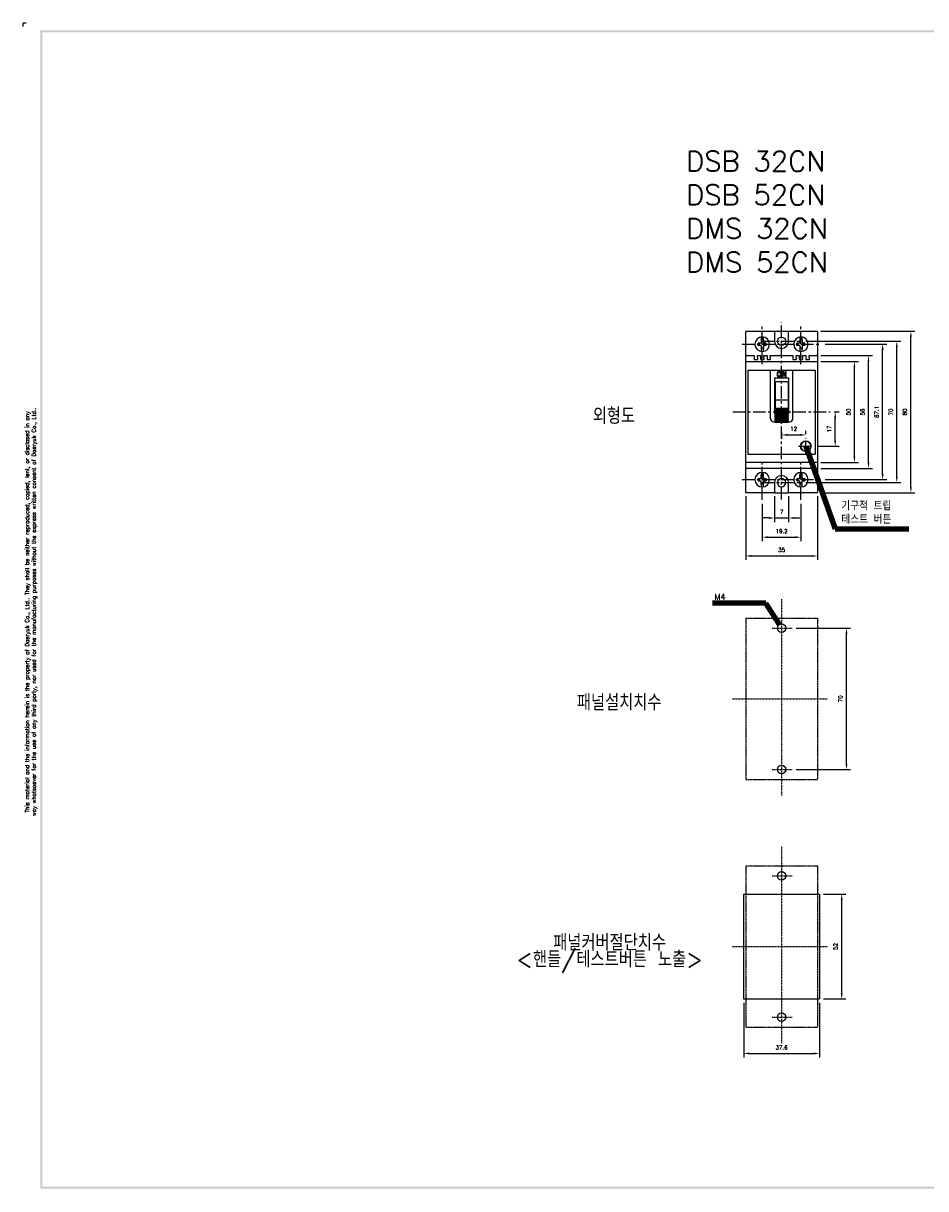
# Model space of a CAD drawing. Extents: x -4 to 824, y -4 to 577.
# Tile 1 of 3: x -4 to 443, y 0 to 577. Entities that reach past the tile are written whole.
import ezdxf

# ---------------------------------------------------------------- set-up
doc = ezdxf.new("R2010")
doc.units = 0
doc.header["$MEASUREMENT"] = 0
doc.linetypes.add('CENTER', pattern=[2, 1.25, -0.25, 0.25, -0.25])
doc.linetypes.add('PHANTOM', pattern=[2.5, 1.25, -0.25, 0.25, -0.25, 0.25, -0.25])
doc.layers.get('0').update_dxf_attribs({"linetype": 'CONTINUOUS'})
for name, color, linetype in [('cen', 1, 'CENTER'), ('CENTER', 1, 'CENTER'), ('di', 3, 'CONTINUOUS'), ('DIM', 3, 'CONTINUOUS'), ('dwg', 7, 'CONTINUOUS')]:
    doc.layers.add(name, color=color, linetype=linetype)
doc.styles.add('KIM', font='ROMANS.shx', dxfattribs={"height": 5, "bigfont": 'GSG1.shx'})
doc.styles.get("Standard").update_dxf_attribs({"font": 'romans.shx', "height": 2, "bigfont": 'hgs.shx'})
doc.dimstyles.get("Standard").update_dxf_attribs({"dimscale": 0, "dimtxt": 2, "dimasz": 2, "dimexe": 0.5, "dimexo": 0.5, "dimgap": 1, "dimtad": 1, "dimdsep": 46, "dimtxsty": 'Standard', "dimcen": 0, "dimclrd": 3, "dimclre": 3, "dimclrt": 3, "dimadec": 0, "dimazin": 2, "dimtp": 0.1, "dimtm": 0.1, "dimtfac": 1, "dimtmove": 0, "dimatfit": 3, "dimfxl": 0, "dimtolj": 1, "dimarcsym": 0})
doc.dimstyles.new('STANDARD$0', dxfattribs={"dimtxt": 5, "dimasz": 5, "dimexe": 1, "dimexo": 2, "dimgap": 2, "dimtad": 1, "dimdec": 4, "dimzin": 12, "dimdsep": 46, "dimtxsty": 'KIM', "dimcen": -1, "dimdle": 0.1, "dimadec": 0, "dimazin": 0, "dimtfac": 1, "dimtdec": 4, "dimtmove": 0, "dimatfit": 3, "dimfxl": 0, "dimtolj": 1, "dimtzin": 0, "dimarcsym": 0})

# ---------------------------------------------------------------- blocks, each defined once
blk = doc.blocks.new('*D59')
at = {"layer": 'DIM'}
for p, q in [((392.77, 145.53), (403.76, 145.53)), ((401.76, 96.33), (401.76, 142.73)), ((392.77, 93.53), (403.76, 93.53))]:
    blk.add_line(p, q, dxfattribs=at)
for points in [[(401.29, 142.73), (402.23, 142.73), (401.76, 145.53)], [(401.29, 96.33), (402.23, 96.33), (401.76, 93.53)]]:
    blk.add_solid(points, dxfattribs=at)
at = {"layer": 'DIM', "insert": (398.76, 119.53), "char_height": 2, "attachment_point": 5, "rotation": 90}
blk.add_mtext('\\A1;52', dxfattribs=at)
blk = doc.blocks.new('*D60')
at = {"layer": 'DIM'}
for p, q in [((379.25, 277.25), (406.14, 277.25)), ((404.14, 210.05), (404.14, 274.45)), ((379.25, 207.25), (406.14, 207.25))]:
    blk.add_line(p, q, dxfattribs=at)
for points in [[(403.67, 274.45), (404.6, 274.45), (404.14, 277.25)], [(403.67, 210.05), (404.6, 210.05), (404.14, 207.25)]]:
    blk.add_solid(points, dxfattribs=at)
at = {"layer": 'DIM', "insert": (401.14, 242.25), "char_height": 2, "attachment_point": 5, "rotation": 90}
blk.add_mtext('\\A1;70', dxfattribs=at)
blk = doc.blocks.new('*D43')
at = {"layer": 'DIM'}
for p, q in [((353.17, 91.53), (353.17, 64.52)), ((390.77, 91.53), (390.77, 64.52)), ((355.97, 66.52), (387.97, 66.52))]:
    blk.add_line(p, q, dxfattribs=at)
for points in [[(355.97, 66.98), (355.97, 66.05), (353.17, 66.52)], [(387.97, 66.98), (387.97, 66.05), (390.77, 66.52)]]:
    blk.add_solid(points, dxfattribs=at)
at = {"layer": 'DIM', "insert": (371.97, 69.52), "char_height": 2, "attachment_point": 5}
blk.add_mtext('\\A1;37.6', dxfattribs=at)
blk = doc.blocks.new('*D49')
at = {"layer": 'DIM'}
for p, q in [((391.47, 424.41), (438.08, 424.41)), ((436.08, 347.21), (436.08, 421.61)), ((391.47, 344.41), (438.08, 344.41))]:
    blk.add_line(p, q, dxfattribs=at)
for points in [[(435.61, 421.61), (436.54, 421.61), (436.08, 424.41)], [(435.61, 347.21), (436.54, 347.21), (436.08, 344.41)]]:
    blk.add_solid(points, dxfattribs=at)
at = {"layer": 'DIM', "insert": (433.08, 384.41), "char_height": 2, "attachment_point": 5, "rotation": 90}
blk.add_mtext('\\A1;80', dxfattribs=at)
blk = doc.blocks.new('*D50')
at = {"layer": 'DIM'}
for p, q in [((354.17, 342.71), (354.17, 311.05)), ((389.77, 342.71), (389.77, 311.05)), ((356.97, 313.05), (386.97, 313.05))]:
    blk.add_line(p, q, dxfattribs=at)
for points in [[(356.97, 313.51), (356.97, 312.58), (354.17, 313.05)], [(386.97, 313.51), (386.97, 312.58), (389.77, 313.05)]]:
    blk.add_solid(points, dxfattribs=at)
at = {"layer": 'DIM', "insert": (371.97, 316.05), "char_height": 2, "attachment_point": 5}
blk.add_mtext('\\A1;35', dxfattribs=at)
blk = doc.blocks.new('*D51')
at = {"layer": 'DIM'}
for p, q in [((362.37, 338.91), (362.37, 320.33)), ((381.57, 338.91), (381.57, 320.33)), ((365.17, 322.33), (378.77, 322.33))]:
    blk.add_line(p, q, dxfattribs=at)
for points in [[(365.17, 322.79), (365.17, 321.86), (362.37, 322.33)], [(378.77, 322.79), (378.77, 321.86), (381.57, 322.33)]]:
    blk.add_solid(points, dxfattribs=at)
at = {"layer": 'DIM', "insert": (371.97, 325.33), "char_height": 2, "attachment_point": 5}
blk.add_mtext('\\A1;19.2', dxfattribs=at)
blk = doc.blocks.new('*D52')
at = {"layer": 'DIM'}
for p, q in [((368.47, 342.71), (368.47, 329.86)), ((375.47, 342.71), (375.47, 329.86)), ((365.67, 331.86), (362.87, 331.86)), ((368.47, 331.86), (375.47, 331.86)), ((378.27, 331.86), (381.07, 331.86))]:
    blk.add_line(p, q, dxfattribs=at)
for points in [[(365.67, 332.33), (365.67, 331.39), (368.47, 331.86)], [(378.27, 332.33), (378.27, 331.39), (375.47, 331.86)]]:
    blk.add_solid(points, dxfattribs=at)
at = {"layer": 'DIM', "insert": (371.97, 334.86), "char_height": 2, "attachment_point": 5}
blk.add_mtext('\\A1;7', dxfattribs=at)
blk = doc.blocks.new('*D53')
at = {"layer": 'DIM'}
for p, q in [((391.47, 412.41), (417.08, 412.41)), ((415.08, 359.21), (415.08, 409.61)), ((391.47, 356.41), (417.08, 356.41))]:
    blk.add_line(p, q, dxfattribs=at)
for points in [[(414.61, 409.61), (415.54, 409.61), (415.08, 412.41)], [(414.61, 359.21), (415.54, 359.21), (415.08, 356.41)]]:
    blk.add_solid(points, dxfattribs=at)
at = {"layer": 'DIM', "insert": (412.08, 384.41), "char_height": 2, "attachment_point": 5, "rotation": 90}
blk.add_mtext('\\A1;56', dxfattribs=at)
blk = doc.blocks.new('*D54')
at = {"layer": 'DIM'}
for p, q in [((391.47, 409.41), (410.08, 409.41)), ((408.08, 362.21), (408.08, 406.61)), ((391.47, 359.41), (410.08, 359.41))]:
    blk.add_line(p, q, dxfattribs=at)
for points in [[(407.61, 406.61), (408.54, 406.61), (408.08, 409.41)], [(407.61, 362.21), (408.54, 362.21), (408.08, 359.41)]]:
    blk.add_solid(points, dxfattribs=at)
at = {"layer": 'DIM', "insert": (405.08, 384.41), "char_height": 2, "attachment_point": 5, "rotation": 90}
blk.add_mtext('\\A1;50', dxfattribs=at)
blk = doc.blocks.new('*D61')
at = {"layer": 'DIM'}
for p, q in [((393.52, 417.96), (424.08, 417.96)), ((422.08, 353.66), (422.08, 415.16)), ((393.52, 350.86), (424.08, 350.86))]:
    blk.add_line(p, q, dxfattribs=at)
for points in [[(421.61, 415.16), (422.54, 415.16), (422.08, 417.96)], [(421.61, 353.66), (422.54, 353.66), (422.08, 350.86)]]:
    blk.add_solid(points, dxfattribs=at)
at = {"layer": 'DIM', "insert": (419.08, 384.41), "char_height": 2, "attachment_point": 5, "rotation": 90}
blk.add_mtext('\\A1;67.1', dxfattribs=at)
blk = doc.blocks.new('*D62')
at = {"layer": 'DIM'}
for p, q in [((383.92, 419.41), (431.08, 419.41)), ((429.08, 352.21), (429.08, 416.61)), ((383.92, 349.41), (431.08, 349.41))]:
    blk.add_line(p, q, dxfattribs=at)
for points in [[(428.61, 416.61), (429.54, 416.61), (429.08, 419.41)], [(428.61, 352.21), (429.54, 352.21), (429.08, 349.41)]]:
    blk.add_solid(points, dxfattribs=at)
at = {"layer": 'DIM', "insert": (426.08, 384.41), "char_height": 2, "attachment_point": 5, "rotation": 90}
blk.add_mtext('\\A1;70', dxfattribs=at)
blk = doc.blocks.new('*D63')
at = {"layer": 'DIM'}
for p, q in [((371.97, 374.28), (371.97, 371.02)), ((374.77, 373.02), (381.17, 373.02)), ((383.97, 373.33), (383.97, 375.02))]:
    blk.add_line(p, q, dxfattribs=at)
for points in [[(374.77, 373.49), (374.77, 372.55), (371.97, 373.02)], [(381.17, 373.49), (381.17, 372.55), (383.97, 373.02)]]:
    blk.add_solid(points, dxfattribs=at)
at = {"layer": 'DIM', "insert": (377.97, 376.02), "char_height": 2, "attachment_point": 5}
blk.add_mtext('\\A1;12', dxfattribs=at)
blk = doc.blocks.new('*D64')
at = {"layer": 'DIM'}
for p, q in [((398.12, 384.41), (400.57, 384.41)), ((398.57, 370.21), (398.57, 381.61)), ((389.55, 367.41), (400.57, 367.41))]:
    blk.add_line(p, q, dxfattribs=at)
for points in [[(398.1, 381.61), (399.04, 381.61), (398.57, 384.41)], [(398.1, 370.21), (399.04, 370.21), (398.57, 367.41)]]:
    blk.add_solid(points, dxfattribs=at)
at = {"layer": 'DIM', "insert": (395.57, 375.91), "char_height": 2, "attachment_point": 5, "rotation": 90}
blk.add_mtext('\\A1;17', dxfattribs=at)

msp = doc.modelspace()

# ---------------------------------------------------------------- linework, layer by layer
at = {"color": 7}
for p, q in [((354.165, 412.11), (354.165, 424.11)), ((354.465, 424.41), (368.165, 424.41)), ((368.165, 424.41), (368.565, 424.41)), ((368.465, 424.11), (368.465, 419.41)), ((368.565, 424.41), (375.365, 424.41)), ((375.365, 424.41), (375.765, 424.41)), ((375.465, 419.41), (375.465, 424.11)), ((375.765, 424.41), (389.465, 424.41)), ((389.765, 424.11), (389.765, 412.11)), ((361.765, 418.56), (360.365, 418.56)), ((360.365, 417.36), (360.365, 418.56)), ((361.765, 417.36), (360.365, 417.36)), ((361.765, 420.181), (361.765, 418.56)), ((361.765, 417.36), (361.765, 415.74)), ((362.965, 420.181), (362.965, 418.56)), ((364.365, 418.56), (362.965, 418.56)), ((364.365, 417.36), (362.965, 417.36)), ((362.965, 417.36), (362.965, 415.74)), ((364.365, 417.36), (364.365, 418.56)), ((380.965, 418.56), (379.565, 418.56)), ((379.565, 417.36), (379.565, 418.56)), ((380.965, 417.36), (379.565, 417.36)), ((380.965, 420.181), (380.965, 418.56)), ((380.965, 417.36), (380.965, 415.74)), ((382.165, 420.181), (382.165, 418.56)), ((383.565, 418.56), (382.165, 418.56)), ((383.565, 417.36), (382.165, 417.36)), ((382.165, 417.36), (382.165, 415.74)), ((383.565, 417.36), (383.565, 418.56)), ((354.165, 411.41), (354.165, 412.11)), ((354.165, 409.11), (354.165, 411.41)), ((354.465, 412.41), (358.365, 412.41)), ((358.365, 412.41), (358.365, 411.41)), ((358.365, 411.41), (358.365, 410.41)), ((358.365, 410.41), (359.965, 410.41)), ((359.965, 412.41), (361.565, 412.41)), ((359.965, 411.41), (359.965, 412.41)), ((359.965, 411.41), (359.965, 410.41)), ((361.565, 412.41), (361.565, 411.41)), ((361.565, 411.41), (361.565, 410.41)), ((361.565, 410.41), (363.165, 410.41)), ((363.165, 412.41), (364.765, 412.41)), ((363.165, 411.41), (363.165, 412.41)), ((363.165, 411.41), (363.165, 410.41)), ((364.765, 412.41), (364.765, 411.41)), ((364.765, 411.41), (364.765, 410.41)), ((364.765, 410.41), (366.365, 410.41)), ((366.365, 412.41), (377.565, 412.41)), ((366.365, 411.41), (366.365, 412.41)), ((366.365, 411.41), (366.365, 410.41)), ((377.565, 412.41), (377.565, 411.41)), ((377.565, 411.41), (377.565, 410.41)), ((377.565, 410.41), (379.165, 410.41)), ((379.165, 412.41), (380.765, 412.41)), ((379.165, 411.41), (379.165, 412.41)), ((379.165, 411.41), (379.165, 410.41)), ((380.765, 412.41), (380.765, 411.41)), ((380.765, 411.41), (380.765, 410.41)), ((380.765, 410.41), (382.365, 410.41)), ((382.365, 412.41), (383.965, 412.41)), ((382.365, 411.41), (382.365, 412.41)), ((382.365, 411.41), (382.365, 410.41)), ((383.965, 412.41), (383.965, 411.41)), ((383.965, 411.41), (383.965, 410.41)), ((383.965, 410.41), (385.565, 410.41)), ((385.565, 412.41), (389.465, 412.41)), ((385.565, 411.41), (385.565, 412.41)), ((385.565, 411.41), (385.565, 410.41)), ((389.765, 412.11), (389.765, 411.41)), ((389.765, 411.41), (389.765, 409.11)), ((354.165, 407.91), (354.165, 409.11)), ((354.165, 360.91), (354.165, 407.91)), ((354.465, 409.41), (389.465, 409.41)), ((355.265, 405.11), (355.265, 363.41)), ((355.265, 405.11), (366.465, 405.11)), ((366.465, 381.01), (366.465, 405.11)), ((366.465, 405.11), (377.465, 405.11)), ((372.864, 404.506), (372.469, 404.51)), ((372.469, 404.51), (372.469, 401.815)), ((373.823, 402.456), (372.864, 404.506)), ((373.823, 404.51), (373.823, 402.456)), ((374.162, 404.51), (373.823, 404.51)), ((374.165, 401.81), (374.162, 404.51)), ((377.465, 381.01), (377.465, 405.11)), ((377.465, 405.11), (388.665, 405.11)), ((388.665, 405.11), (388.665, 363.41)), ((389.765, 409.11), (389.765, 407.91)), ((389.765, 407.91), (389.765, 360.91)), ((368.465, 401.31), (368.465, 383.51)), ((368.465, 401.31), (375.465, 401.31)), ((375.465, 399.31), (368.465, 399.31)), ((368.715, 399.31), (368.715, 390.211)), ((372.469, 401.815), (372.817, 401.807)), ((372.817, 403.865), (373.767, 401.81)), ((372.817, 401.807), (372.817, 403.865)), ((373.767, 401.81), (374.165, 401.81)), ((375.215, 399.31), (375.215, 390.211)), ((375.465, 401.31), (375.465, 383.51)), ((368.715, 396.597), (368.465, 396.597)), ((375.215, 397.433), (375.465, 397.433)), ((375.465, 396.597), (375.215, 396.597)), ((368.715, 388.939), (368.465, 388.939)), ((368.715, 388.024), (368.465, 388.024)), ((375.215, 390.211), (368.715, 390.211)), ((368.715, 390.211), (368.715, 386.207)), ((375.215, 390.211), (375.215, 386.207)), ((375.465, 388.939), (375.215, 388.939)), ((375.465, 388.024), (375.215, 388.024)), ((368.465, 386.91), (368.715, 386.91)), ((368.465, 385.31), (368.715, 385.31)), ((368.715, 383.51), (368.465, 383.51)), ((368.715, 386.207), (375.215, 386.207)), ((368.715, 386.13), (368.715, 386.207)), ((368.715, 386.13), (375.215, 386.13)), ((368.715, 386.053), (368.715, 386.13)), ((368.715, 386.053), (375.215, 386.053)), ((368.715, 385.827), (368.715, 386.053)), ((368.715, 385.827), (375.215, 385.827)), ((368.715, 385.677), (368.715, 385.827)), ((368.715, 385.677), (375.215, 385.677)), ((368.715, 385.318), (368.715, 385.677)), ((368.715, 385.318), (375.215, 385.318)), ((368.715, 385.106), (368.715, 385.318)), ((368.715, 385.106), (375.215, 385.106)), ((368.715, 384.639), (368.715, 385.106)), ((368.715, 384.639), (375.215, 384.639)), ((368.715, 384.379), (368.715, 384.639)), ((368.715, 383.835), (368.715, 384.379)), ((368.715, 384.379), (375.215, 384.379)), ((368.715, 383.835), (375.215, 383.835)), ((368.715, 383.613), (368.715, 383.835)), ((375.215, 383.613), (368.715, 383.613)), ((368.715, 383.613), (368.715, 383.545)), ((368.715, 383.545), (375.215, 383.545)), ((368.715, 382.96), (368.715, 383.545)), ((368.715, 382.96), (375.215, 382.96)), ((368.715, 382.81), (368.715, 382.96)), ((375.215, 382.81), (368.715, 382.81)), ((368.715, 382.81), (368.715, 382.66)), ((368.715, 382.66), (375.215, 382.66)), ((368.715, 382.076), (368.715, 382.66)), ((368.715, 382.076), (375.215, 382.076)), ((368.715, 382.008), (368.715, 382.076)), ((375.215, 382.008), (368.715, 382.008)), ((368.715, 382.008), (368.715, 381.786)), ((368.715, 381.786), (375.215, 381.786)), ((368.715, 381.242), (368.715, 381.786)), ((368.715, 381.242), (375.215, 381.242)), ((368.715, 381.242), (368.715, 380.982)), ((375.465, 386.91), (375.215, 386.91)), ((375.215, 386.13), (375.215, 386.207)), ((375.215, 386.053), (375.215, 386.13)), ((375.215, 385.827), (375.215, 386.053)), ((375.215, 385.677), (375.215, 385.827)), ((375.215, 385.318), (375.215, 385.677)), ((375.215, 385.106), (375.215, 385.318)), ((375.215, 385.31), (375.465, 385.31)), ((375.215, 384.639), (375.215, 385.106)), ((375.215, 384.379), (375.215, 384.639)), ((375.215, 383.835), (375.215, 384.379)), ((375.215, 383.613), (375.215, 383.835)), ((375.215, 383.613), (375.215, 383.545)), ((375.215, 382.96), (375.215, 383.545)), ((375.465, 383.51), (375.215, 383.51)), ((375.215, 382.81), (375.215, 382.96)), ((375.215, 382.81), (375.215, 382.66)), ((375.215, 382.076), (375.215, 382.66)), ((375.215, 382.008), (375.215, 382.076)), ((375.215, 382.008), (375.215, 381.786)), ((375.215, 381.242), (375.215, 381.786)), ((375.215, 381.242), (375.215, 380.982)), ((367.965, 379.51), (368.715, 379.51)), ((368.715, 380.982), (375.215, 380.982)), ((368.715, 380.515), (368.715, 380.982)), ((368.715, 380.515), (375.215, 380.515)), ((368.715, 380.515), (368.715, 380.303)), ((368.715, 380.303), (375.215, 380.303)), ((368.715, 379.944), (368.715, 380.303)), ((368.715, 379.944), (375.215, 379.944)), ((368.715, 379.944), (368.715, 379.794)), ((368.715, 379.794), (375.215, 379.794)), ((368.715, 379.568), (368.715, 379.794)), ((368.715, 379.568), (375.215, 379.568)), ((368.715, 379.568), (368.715, 379.491)), ((368.715, 379.491), (375.215, 379.491)), ((368.715, 379.414), (368.715, 379.491)), ((368.715, 379.414), (375.215, 379.414)), ((375.215, 380.515), (375.215, 380.982)), ((375.215, 380.515), (375.215, 380.303)), ((375.215, 379.944), (375.215, 380.303)), ((375.215, 379.944), (375.215, 379.794)), ((375.215, 379.568), (375.215, 379.794)), ((375.215, 379.568), (375.215, 379.491)), ((375.215, 379.51), (375.965, 379.51)), ((375.215, 379.414), (375.215, 379.491)), ((354.165, 359.71), (354.165, 360.91)), ((354.165, 357.41), (354.165, 359.71)), ((389.465, 359.41), (354.465, 359.41)), ((355.265, 363.41), (388.665, 363.41)), ((389.765, 360.91), (389.765, 359.71)), ((389.765, 359.71), (389.765, 357.41)), ((354.165, 356.71), (354.165, 357.41)), ((354.165, 344.71), (354.165, 356.71)), ((389.465, 356.41), (354.465, 356.41)), ((361.765, 351.46), (361.765, 353.081)), ((362.965, 351.46), (362.965, 353.081)), ((380.965, 351.46), (380.965, 353.081)), ((382.165, 351.46), (382.165, 353.081)), ((389.765, 357.41), (389.765, 356.71)), ((389.765, 356.71), (389.765, 344.71)), ((360.365, 351.46), (361.765, 351.46)), ((360.365, 351.46), (360.365, 350.26)), ((360.365, 350.26), (361.765, 350.26)), ((361.765, 348.64), (361.765, 350.26)), ((362.965, 351.46), (364.365, 351.46)), ((362.965, 350.26), (364.365, 350.26)), ((362.965, 348.64), (362.965, 350.26)), ((364.365, 351.46), (364.365, 350.26)), ((368.465, 349.41), (368.465, 344.71)), ((375.465, 344.71), (375.465, 349.41)), ((379.565, 351.46), (380.965, 351.46)), ((379.565, 351.46), (379.565, 350.26)), ((379.565, 350.26), (380.965, 350.26)), ((380.965, 348.64), (380.965, 350.26)), ((382.165, 351.46), (383.565, 351.46)), ((382.165, 350.26), (383.565, 350.26)), ((382.165, 348.64), (382.165, 350.26)), ((383.565, 351.46), (383.565, 350.26)), ((368.165, 344.41), (354.465, 344.41)), ((368.565, 344.41), (368.165, 344.41)), ((368.565, 344.41), (375.365, 344.41)), ((375.765, 344.41), (375.365, 344.41)), ((389.465, 344.41), (375.765, 344.41)), ((353.165, 145.529), (353.165, 93.529)), ((353.165, 145.529), (390.765, 145.529)), ((390.765, 145.529), (390.765, 93.529)), ((353.165, 93.529), (390.765, 93.529))]:
    msp.add_line(p, q, dxfattribs=at)
at = {"color": 6, "linetype": 'PHANTOM', "ltscale": 0.5}
for p, q in [((354.165, 282.249), (354.165, 202.249)), ((354.165, 282.249), (389.765, 282.249)), ((389.765, 282.249), (389.765, 202.249)), ((354.165, 202.249), (389.765, 202.249)), ((354.165, 159.529), (354.165, 79.529)), ((354.165, 159.529), (389.765, 159.529)), ((389.765, 159.529), (389.765, 79.529)), ((354.165, 79.529), (389.765, 79.529))]:
    msp.add_line(p, q, dxfattribs=at)
at = {"color": 7, "extrusion": (0, 0, -1)}
for centre, radius in [((-362.365, 417.96), 3.6), ((-381.565, 417.96), 3.6), ((-383.965, 367.41), 2.5), ((-362.365, 350.86), 3.6), ((-381.565, 350.86), 3.6), ((-371.965, 349.41), 2.1)]:
    msp.add_circle(centre, radius, dxfattribs=at)
at = {"color": 7}
for centre, radius in [((371.965, 419.41), 2.1), ((383.965, 367.41), 2.6)]:
    msp.add_circle(centre, radius, dxfattribs=at)
for centre in [(371.965, 277.249), (371.965, 207.249), (371.965, 154.529), (371.965, 84.529)]:
    msp.add_circle(centre, 2.1)
for centre, radius, start, end in [((354.465, 424.11), 0.3, 90, 180), ((389.465, 424.11), 0.3, 0, 90), ((371.965, 419.41), 3.5, 180, 0), ((354.465, 412.11), 0.3, 90, 180), ((389.465, 412.11), 0.3, 0, 90), ((354.465, 409.11), 0.3, 90, 180), ((389.465, 409.11), 0.3, 0, 90), ((367.965, 381.01), 1.5, 180, 270), ((375.965, 381.01), 1.5, 270, 0), ((371.965, 349.41), 3.5, 0, 180), ((389.465, 356.71), 0.3, 270, 0), ((368.165, 344.71), 0.3, 270, 0), ((389.465, 344.71), 0.3, 270, 0)]:
    msp.add_arc(centre, radius, start, end, dxfattribs=at)
at = {"color": 7, "extrusion": (0, 0, -1)}
for centre, start, end in [((-368.165, 424.11), 90, 180), ((-375.765, 424.11), 0, 90), ((-354.465, 359.71), 270, 0), ((-389.465, 359.71), 180, 270), ((-354.465, 356.71), 270, 0), ((-354.465, 344.71), 270, 0), ((-375.765, 344.71), 270, 0)]:
    msp.add_arc(centre, 0.3, start, end, dxfattribs=at)
at = {"color": 7}
for points, knots in [([(361.765, 421.516), (361.765, 421.492), (361.765, 421.467), (361.765, 421.341), (361.765, 421.218), (361.765, 420.942), (361.765, 420.785), (361.765, 420.48), (361.765, 420.33), (361.765, 420.181)], [0, 0, 0, 0, 0.0888341, 0.0888341, 0.4054692, 0.4054692, 0.721813, 0.721813, 1, 1, 1, 1]), ([(362.965, 420.181), (362.965, 420.207), (362.965, 420.234), (362.965, 420.444), (362.965, 420.63), (362.965, 420.961), (362.965, 421.113), (362.965, 421.314), (362.965, 421.381), (362.965, 421.46), (362.965, 421.48), (362.965, 421.498)], [0, 0, 0, 0, 0.050027, 0.050027, 0.4043748, 0.4043748, 0.7404922, 0.7404922, 0.9313812, 0.9313812, 1, 1, 1, 1]), ([(380.965, 421.516), (380.965, 421.492), (380.965, 421.467), (380.965, 421.341), (380.965, 421.218), (380.965, 420.942), (380.965, 420.785), (380.965, 420.48), (380.965, 420.33), (380.965, 420.181)], [0, 0, 0, 0, 0.0888341, 0.0888341, 0.4054692, 0.4054692, 0.721813, 0.721813, 1, 1, 1, 1]), ([(382.165, 420.181), (382.165, 420.207), (382.165, 420.234), (382.165, 420.444), (382.165, 420.63), (382.165, 420.961), (382.165, 421.113), (382.165, 421.314), (382.165, 421.381), (382.165, 421.46), (382.165, 421.48), (382.165, 421.498)], [0, 0, 0, 0, 0.050027, 0.050027, 0.4043748, 0.4043748, 0.7404922, 0.7404922, 0.9313812, 0.9313812, 1, 1, 1, 1]), ([(361.765, 415.74), (361.765, 415.588), (361.765, 415.435), (361.765, 415.119), (361.765, 414.955), (361.765, 414.674), (361.765, 414.552), (361.765, 414.442), (361.765, 414.427), (361.765, 414.413)], [0, 0, 0, 0, 0.2872871, 0.2872871, 0.6235543, 0.6235543, 0.9478752, 0.9478752, 1, 1, 1, 1]), ([(362.965, 414.418), (362.965, 414.48), (362.965, 414.557), (362.965, 414.761), (362.965, 414.901), (362.965, 415.203), (362.965, 415.37), (362.965, 415.605), (362.965, 415.673), (362.965, 415.74)], [0, 0, 0, 0, 0.232076, 0.232076, 0.5500981, 0.5500981, 0.8726734, 0.8726734, 1, 1, 1, 1]), ([(380.965, 415.74), (380.965, 415.588), (380.965, 415.435), (380.965, 415.119), (380.965, 414.955), (380.965, 414.674), (380.965, 414.552), (380.965, 414.442), (380.965, 414.427), (380.965, 414.413)], [0, 0, 0, 0, 0.2872871, 0.2872871, 0.6235543, 0.6235543, 0.9478752, 0.9478752, 1, 1, 1, 1]), ([(382.165, 414.418), (382.165, 414.48), (382.165, 414.557), (382.165, 414.761), (382.165, 414.901), (382.165, 415.203), (382.165, 415.37), (382.165, 415.605), (382.165, 415.673), (382.165, 415.74)], [0, 0, 0, 0, 0.232076, 0.232076, 0.5500981, 0.5500981, 0.8726734, 0.8726734, 1, 1, 1, 1]), ([(371.465, 404.177), (371.282, 404.437), (371.038, 404.567), (370.434, 404.567), (370.192, 404.437), (370.014, 404.177)], [0, 0, 0, 0, 0.5, 0.5, 1, 1, 1, 1]), ([(370.014, 404.177), (369.835, 403.917), (369.745, 403.577), (369.745, 403.158), (369.745, 402.733), (369.835, 402.388), (370.014, 402.124)], [0, 0, 0, 0, 0.5, 0.5, 0.5, 1, 1, 1, 1]), ([(370.014, 402.124), (370.192, 401.861), (370.434, 401.729), (371.038, 401.729), (371.282, 401.861), (371.648, 402.388), (371.74, 402.733), (371.74, 403.158), (371.74, 403.577), (371.648, 403.917), (371.465, 404.177)], [0, 0, 0, 0, 0.25, 0.25, 0.5, 0.5, 0.75, 0.75, 0.75, 1, 1, 1, 1]), ([(370.276, 402.415), (370.169, 402.608), (370.115, 402.855), (370.115, 403.158), (370.115, 403.458), (370.169, 403.701), (370.276, 403.888)], [0, 0, 0, 0, 0.5, 0.5, 0.5, 1, 1, 1, 1]), ([(370.276, 403.888), (370.384, 404.075), (370.537, 404.169), (370.736, 404.169), (370.93, 404.169), (371.082, 404.075), (371.195, 403.888)], [0, 0, 0, 0, 0.5, 0.5, 0.5, 1, 1, 1, 1]), ([(371.195, 402.415), (371.082, 402.223), (370.93, 402.126), (370.736, 402.126), (370.537, 402.126), (370.384, 402.223), (370.276, 402.415)], [0, 0, 0, 0, 0.5, 0.5, 0.5, 1, 1, 1, 1]), ([(371.195, 403.888), (371.305, 403.701), (371.362, 403.458), (371.362, 403.158), (371.362, 402.855), (371.305, 402.608), (371.195, 402.415)], [0, 0, 0, 0, 0.5, 0.5, 0.5, 1, 1, 1, 1]), ([(368.463, 397.4), (368.488, 397.404), (368.57, 397.416), (368.656, 397.425), (368.715, 397.428)], [0, 0, 0, 0, 0.3082874, 1, 1, 1, 1]), ([(361.765, 354.415), (361.765, 354.35), (361.765, 354.27), (361.765, 354.06), (361.765, 353.92), (361.765, 353.618), (361.765, 353.451), (361.765, 353.216), (361.765, 353.148), (361.765, 353.081)], [0, 0, 0, 0, 0.2432019, 0.2432019, 0.5566164, 0.5566164, 0.8745181, 0.8745181, 1, 1, 1, 1]), ([(362.965, 353.081), (362.965, 353.233), (362.965, 353.386), (362.965, 353.702), (362.965, 353.866), (362.965, 354.147), (362.965, 354.269), (362.965, 354.374), (362.965, 354.384), (362.965, 354.393)], [0, 0, 0, 0, 0.2925262, 0.2925262, 0.6349255, 0.6349255, 0.9651608, 0.9651608, 1, 1, 1, 1]), ([(380.965, 354.415), (380.965, 354.35), (380.965, 354.27), (380.965, 354.06), (380.965, 353.92), (380.965, 353.618), (380.965, 353.451), (380.965, 353.216), (380.965, 353.148), (380.965, 353.081)], [0, 0, 0, 0, 0.2432019, 0.2432019, 0.5566164, 0.5566164, 0.8745181, 0.8745181, 1, 1, 1, 1]), ([(382.165, 353.081), (382.165, 353.233), (382.165, 353.386), (382.165, 353.702), (382.165, 353.866), (382.165, 354.147), (382.165, 354.269), (382.165, 354.374), (382.165, 354.384), (382.165, 354.393)], [0, 0, 0, 0, 0.2925262, 0.2925262, 0.6349255, 0.6349255, 0.9651608, 0.9651608, 1, 1, 1, 1]), ([(361.765, 348.64), (361.765, 348.614), (361.765, 348.587), (361.765, 348.377), (361.765, 348.191), (361.765, 347.86), (361.765, 347.708), (361.765, 347.507), (361.765, 347.44), (361.765, 347.356), (361.765, 347.332), (361.765, 347.309)], [0, 0, 0, 0, 0.0491873, 0.0491873, 0.3975876, 0.3975876, 0.7280635, 0.7280635, 0.9157486, 0.9157486, 1, 1, 1, 1]), ([(362.965, 347.32), (362.965, 347.34), (362.965, 347.36), (362.965, 347.48), (362.965, 347.603), (362.965, 347.879), (362.965, 348.036), (362.965, 348.341), (362.965, 348.491), (362.965, 348.64)], [0, 0, 0, 0, 0.0714104, 0.0714104, 0.3941003, 0.3941003, 0.7164934, 0.7164934, 1, 1, 1, 1]), ([(380.965, 348.64), (380.965, 348.614), (380.965, 348.587), (380.965, 348.377), (380.965, 348.191), (380.965, 347.86), (380.965, 347.708), (380.965, 347.507), (380.965, 347.44), (380.965, 347.356), (380.965, 347.332), (380.965, 347.309)], [0, 0, 0, 0, 0.0491873, 0.0491873, 0.3975876, 0.3975876, 0.7280635, 0.7280635, 0.9157486, 0.9157486, 1, 1, 1, 1]), ([(382.165, 347.32), (382.165, 347.34), (382.165, 347.36), (382.165, 347.48), (382.165, 347.603), (382.165, 347.879), (382.165, 348.036), (382.165, 348.341), (382.165, 348.491), (382.165, 348.64)], [0, 0, 0, 0, 0.0714104, 0.0714104, 0.3941003, 0.3941003, 0.7164934, 0.7164934, 1, 1, 1, 1])]:
    msp.add_open_spline(points, degree=3, knots=knots, dxfattribs=at)
at = {"layer": 'cen', "color": 1, "linetype": 'CENTER', "ltscale": 5}
for p, q in [((362.365, 408.01), (362.365, 427.91)), ((371.965, 341.018), (371.965, 428.758)), ((381.565, 408.01), (381.565, 427.91)), ((352.415, 417.96), (372.315, 417.96)), ((362.015, 419.41), (381.915, 419.41)), ((371.615, 417.96), (391.515, 417.96))]:
    msp.add_line(p, q, dxfattribs=at)
at = {"layer": 'CENTER', "color": 1, "ltscale": 0.1}
for p, q in [((371.965, 291.64), (371.965, 194.278)), ((367.26, 277.249), (377.254, 277.249)), ((347.512, 242.249), (394.726, 242.249)), ((367.26, 207.249), (377.254, 207.249)), ((371.965, 168.92), (371.965, 71.559)), ((367.26, 154.529), (377.254, 154.529)), ((347.512, 119.529), (394.726, 119.529)), ((367.26, 84.529), (377.254, 84.529))]:
    msp.add_line(p, q, dxfattribs=at)
at = {"layer": 'di'}
for p in [(-2.5, 577), (-4, 575.5)]:
    msp.add_line(p, (-4, 577), dxfattribs=at)
at = {"layer": 'DIM', "color": 1, "linetype": 'CENTER', "ltscale": 5}
for p, q in [((347.815, 384.41), (396.115, 384.41)), ((383.965, 363.554), (383.965, 371.335)), ((380.376, 367.41), (387.549, 367.41)), ((362.365, 340.91), (362.365, 360.81)), ((381.565, 340.91), (381.565, 360.81)), ((352.415, 350.86), (372.315, 350.86)), ((362.015, 349.41), (381.915, 349.41)), ((371.615, 350.86), (391.515, 350.86))]:
    msp.add_line(p, q, dxfattribs=at)
at = {"layer": 'dwg'}
for points in [[(4.5, 573.5), (5.5, 572.5), (820.5, 573.5), (819.5, 572.5)], [(4.5, -0.5), (5.5, 0), (4.5, 573.5), (5.5, 572.5)], [(820.5, -0.5), (819.5, 0.5), (4.5, -0.5), (5.5, 0.5)]]:
    msp.add_trace(points, dxfattribs=at)

# ---------------------------------------------------------------- texts
at = {"layer": 'di', "char_height": 8, "attachment_point": 1}
for s, insert, width in [('{\\Fromans,hgs|c129;외형도}', (278.374, 386.451), 74.93994), ('{\\Fromans,hgs|c129;패널설치치수}', (270.475, 244.464), 135.45529), ('{\\Fromans,hgs|c129;패널커버절단치수}', (258.73, 125.491), 177.9211)]:
    msp.add_mtext(s, dxfattribs=dict(at, insert=insert, width=width))
at = {"layer": 'di', "insert": (-0.133, 285.33), "char_height": 2, "width": 218.76599, "attachment_point": 5, "rotation": 90}
msp.add_mtext('\\A1;This material and the information herein is the property of Daeryuk Co., Ltd.. They shall be neither reproduced, copied, lent, or disclosed in any\\Pway whatsoever for the use of any third party, nor used for the manufacturing purposes without the express written consent of Daeryuk Co., Ltd..', dxfattribs=at)
at = {"layer": 'di', "insert": (401.579, 328.977), "char_height": 4, "attachment_point": 7}
msp.add_mtext('기구적 트립 \\P테스트 버튼', dxfattribs=at)
at = {"layer": 'DIM', "attachment_point": 1}
for s, insert, char_height, width in [('{\\Fromans,hgs|c129;DSB 32CN\\PDSB 52CN\\PDMS 32CN\\PDMS 52CN}', (324.626, 513.65), 10, 782.77285), ('\\pt104;<핸들/테스트버튼 노출>', (240.479, 117.165), 8, 207.68749)]:
    msp.add_mtext(s, dxfattribs=dict(at, insert=insert, char_height=char_height, width=width))
at = {"layer": 'DIM', "insert": (338.62, 294.294), "char_height": 3, "attachment_point": 1}
msp.add_mtext('M4', dxfattribs=at)

# ---------------------------------------------------------------- dimensions: what is measured, and where the dimension line sits
at = {"layer": 'DIM'}
for base, p1, p2, picture, middle in [((436.077, 424.41), (389.465, 344.41), (389.465, 424.41), '*D49', (436.077, 384.41)), ((429.077, 419.41), (381.915, 349.41), (381.915, 419.41), '*D62', (429.077, 384.41)), ((422.077, 417.96), (391.515, 350.86), (391.515, 417.96), '*D61', (422.077, 384.41)), ((415.077, 412.41), (389.465, 356.41), (389.465, 412.41), '*D53', (415.077, 384.41)), ((408.077, 409.41), (389.465, 359.41), (389.465, 409.41), '*D54', (408.077, 384.41)), ((398.571, 384.41), (387.549, 367.41), (396.115, 384.41), '*D64', (398.571, 375.91))]:
    dim = msp.add_linear_dim(base=base, p1=p1, p2=p2, angle=90, dimstyle='STANDARD$0', override={"dimtxt": 3, "dimasz": 2.8, "dimexe": 2, "dimdec": 2, "dimzin": 8, "dimtxsty": 'Standard', "dimcen": 0, "dimclrd": 256, "dimclre": 256, "dimclrt": 256, "dimadec": 2, "dimazin": 2, "dimtfac": 0.6, "dimtdec": 2, "dimtmove": 0, "dimtzin": 8, "dimlwd": 65535, "dimlwe": 65535, "dimarcsym": 1}, dxfattribs=at)
    dim.commit()
    dim.dimension.update_dxf_attribs({"geometry": picture, "text_midpoint": middle, "dimtype": 160})
dim = msp.add_linear_dim(base=(383.965, 373.02), p1=(371.965, 376.279), p2=(383.965, 371.335), dimstyle='STANDARD$0', override={"dimtxt": 3, "dimasz": 2.8, "dimexe": 2, "dimdec": 2, "dimzin": 8, "dimtxsty": 'Standard', "dimcen": 0, "dimclrd": 256, "dimclre": 256, "dimclrt": 256, "dimadec": 2, "dimazin": 2, "dimtfac": 0.6, "dimtdec": 2, "dimtzin": 8, "dimlwd": 65535, "dimlwe": 65535, "dimarcsym": 1}, dxfattribs=at)
dim.commit()
dim.dimension.update_dxf_attribs({"geometry": '*D63', "text_midpoint": (377.965, 373.02), "dimtype": 160})
dim = msp.add_linear_dim(base=(389.765, 313.045), p1=(354.165, 344.71), p2=(389.765, 344.71), text='35', dimstyle='STANDARD$0', override={"dimtxt": 3, "dimasz": 2.8, "dimexe": 2, "dimdec": 2, "dimzin": 8, "dimtxsty": 'Standard', "dimcen": 0, "dimclrd": 256, "dimclre": 256, "dimclrt": 256, "dimadec": 2, "dimazin": 2, "dimtfac": 0.6, "dimtdec": 2, "dimtzin": 8, "dimlwd": 65535, "dimlwe": 65535, "dimarcsym": 1}, dxfattribs=at)
dim.commit()
dim.dimension.update_dxf_attribs({"geometry": '*D50', "text_midpoint": (371.965, 316.045)})
for base, p1, p2, override, picture, middle in [((381.565, 322.327), (362.365, 340.91), (381.565, 340.91), {"dimtxt": 3, "dimasz": 2.8, "dimexe": 2, "dimdec": 2, "dimzin": 8, "dimtxsty": 'Standard', "dimcen": 0, "dimclrd": 256, "dimclre": 256, "dimclrt": 256, "dimadec": 2, "dimazin": 2, "dimtfac": 0.6, "dimtdec": 2, "dimtzin": 8, "dimlwd": 65535, "dimlwe": 65535, "dimarcsym": 1}, '*D51', (371.965, 325.327)), ((375.465, 331.86), (368.465, 344.71), (375.465, 344.71), {"dimtxt": 3, "dimasz": 2.8, "dimexe": 2, "dimdec": 2, "dimzin": 8, "dimtxsty": 'Standard', "dimcen": 0, "dimclrd": 256, "dimclre": 256, "dimclrt": 256, "dimadec": 2, "dimazin": 2, "dimtfac": 0.6, "dimtdec": 2, "dimtzin": 8, "dimlwd": 65535, "dimlwe": 65535, "dimarcsym": 1}, '*D52', (371.965, 334.86)), ((390.765, 66.515), (353.165, 93.529), (390.765, 93.529), {"dimtxt": 3, "dimasz": 2.8, "dimexe": 2, "dimdec": 1, "dimzin": 8, "dimtxsty": 'Standard', "dimcen": 0, "dimclrd": 256, "dimclre": 256, "dimclrt": 256, "dimadec": 2, "dimazin": 2, "dimtfac": 0.6, "dimtdec": 2, "dimtzin": 8, "dimlwd": 65535, "dimlwe": 65535, "dimarcsym": 1}, '*D43', (371.965, 69.515))]:
    dim = msp.add_linear_dim(base=base, p1=p1, p2=p2, dimstyle='STANDARD$0', override=override, dxfattribs=at)
    dim.commit()
    dim.dimension.update_dxf_attribs({"geometry": picture, "text_midpoint": middle})
for base, p1, p2, picture, middle in [((404.137, 277.249), (377.254, 207.249), (377.254, 277.249), '*D60', (401.137, 242.249)), ((401.76, 145.529), (390.765, 93.529), (390.765, 145.529), '*D59', (398.76, 119.529))]:
    dim = msp.add_linear_dim(base=base, p1=p1, p2=p2, angle=90, dimstyle='STANDARD$0', override={"dimtxt": 3, "dimasz": 2.8, "dimexe": 2, "dimdec": 1, "dimzin": 8, "dimtxsty": 'Standard', "dimcen": 0, "dimclrd": 256, "dimclre": 256, "dimclrt": 256, "dimadec": 2, "dimazin": 2, "dimtfac": 0.6, "dimtdec": 2, "dimtzin": 8, "dimlwd": 65535, "dimlwe": 65535, "dimarcsym": 1}, dxfattribs=at)
    dim.commit()
    dim.dimension.update_dxf_attribs({"geometry": picture, "text_midpoint": middle})

# ---------------------------------------------------------------- leaders
at = {"layer": 'di'}
msp.add_leader([(383.963, 367.41), (398.605, 326.424), (435.004, 326.424)], dimstyle='Standard', override={"dimscale": 1, "dimtxt": 4, "dimasz": 3.2, "dimexe": 2, "dimexo": 2, "dimgap": 2, "dimclrd": 256, "dimclre": 256, "dimclrt": 256, "dimadec": 2, "dimtfac": 0.6, "dimlwd": 65535, "dimlwe": 65535, "dimarcsym": 1}, dxfattribs=at)
at = {"layer": 'DIM'}
msp.add_leader([(370.868, 279.129), (364.22, 289.574), (337.706, 289.574)], dimstyle='Standard', override={"dimscale": 1, "dimtxt": 3, "dimasz": 2.8, "dimexe": 2, "dimexo": 2, "dimgap": 2, "dimdle": 0.1, "dimclrd": 256, "dimclre": 256, "dimclrt": 256, "dimadec": 2, "dimtfac": 0.6, "dimlwd": 65535, "dimlwe": 65535, "dimarcsym": 1}, dxfattribs=at)

doc.saveas('drawing.dxf')
